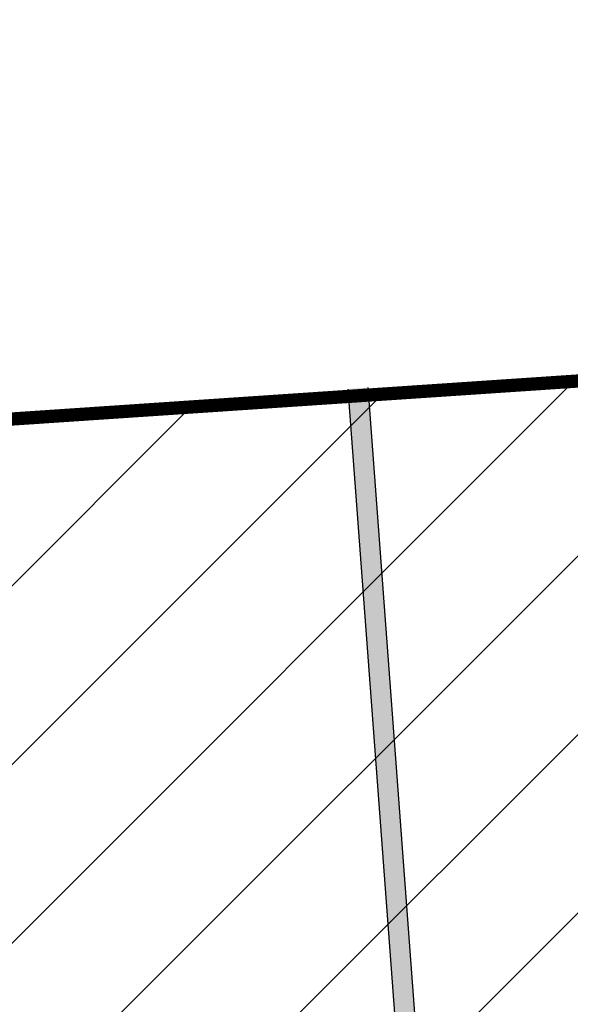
# Model space of a CAD drawing. Header units: millimetres. Extents: x 573132 to 957048, y 21042 to 318066.
# Tile 224 of 256: x 842004 to 844080, y 166811 to 170525. Entities that reach past the tile are written whole.
import ezdxf

# ---------------------------------------------------------------- set-up
doc = ezdxf.new("R2010")
doc.units = ezdxf.units.MM
doc.header["$LTSCALE"] = 2000
doc.layers.add('_NIBSC_A_parking-bays', color=7, linetype='Continuous')
doc.layers.add('_NIBSC_FM trees 3metre zone', color=210, linetype='Continuous')

msp = doc.modelspace()

# ---------------------------------------------------------------- hatches: boundary and pattern name
h = msp.add_hatch()
h.set_pattern_fill('ANSI31', color=0, scale=150)
h.set_pattern_definition([(45, (-83712.4, -15753.7), (-336.7596, 336.7596), [])])
h.paths.add_polyline_path([(863453.8, 159560.7), (862644.9, 170407.4), (814043.8, 167142.4), (814486.4, 161361.5), (812326.9, 161875.8), (812500.4, 156370.5), (814794.8, 157225.8), (815127.2, 151354.5), (845130.9, 153491.7), (844789, 158291.5), (848321, 158529.4), (848320.1, 158541.2)])
h = msp.add_hatch(color=7)
h.dxf.hatch_style = 1
h.paths.add_polyline_path([(843318.3, 169137.4), (843243.5, 169131.9), (843600.5, 164345.3), (843675.3, 164350.8)])
at = {"layer": '_NIBSC_FM trees 3metre zone'}
h = msp.add_hatch(dxfattribs=at)
h.set_pattern_fill('ANSI31', color=256, scale=1500)
h.set_pattern_definition([(45, (0, -300000), (-3367.596, 3367.596), [])])
h.paths.add_polyline_path([(593903.2, 232617.7), (679741.5, 243682.5), (730246.2, 249484.4), (739010, 251812.5), (755357.3, 259572.6), (798190.5, 265511.7), (811700.6, 266996.3), (863086.4, 275757), (876855.1, 143047.8), (913767.4, 142393.8), (912963.3, 130302.9), (912377.4, 121144.5), (904518.6, 98597.9), (903417.9, 94708.4), (895370.5, 63435.9), (848719, 56730), (841118.6, 53483.2), (784097.4, 45680.2), (763757.6, 42853.6), (670408.4, 24434.5), (665577.7, 34769.6), (663265.2, 39852.7), (610755, 158063.7), (608829.3, 162279.9), (603679.1, 173549.1), (597792.5, 194109.5)])
h.paths.add_polyline_path([(597181.3, 230015.5), (680104.5, 240704.4), (730805.4, 246528.9), (740047.1, 248984), (756226.7, 256664.5), (798560.4, 262534.3), (812116.9, 264024), (860432.9, 272261.3), (874145.3, 140095.4), (910565, 139450.1), (909969.7, 130498.2), (909409.7, 121745), (901656.3, 99500.9), (900521.5, 95490.8), (892963.6, 66120.8), (847902.5, 59643.5), (840311.6, 56400.8), (783687.5, 48652), (763260.4, 45813.4), (672131.7, 27832.4), (668302, 36025.9), (666001.5, 41082.8), (613490.4, 159295.9), (611558.1, 163526.3), (606501.3, 174591.3), (600750.4, 194677.7)], flags=16)

# ---------------------------------------------------------------- linework, layer by layer
at = {"color": 7}
for p, q in [((843600.5, 164345.2), (843243.5, 169131.9)), ((843675.3, 164350.8), (843318.3, 169137.5))]:
    msp.add_line(p, q, dxfattribs=at)
at = {"color": 7, "const_width": 50}
msp.add_lwpolyline([(814043.8, 167142.4), (862644.9, 170407.4), (863453.8, 159560.7), (848320.1, 158541.2), (848677.9, 153744.4), (815127.2, 151354.5), (814794.8, 157225.8), (812500.4, 156370.5), (812326.9, 161875.8), (814486.4, 161361.5), (814043.8, 167142.4)], dxfattribs=at)
at = {"layer": '_NIBSC_A_parking-bays'}
msp.add_line((862677.6, 170435), (838027, 168747), dxfattribs=at)

doc.saveas('drawing.dxf')
